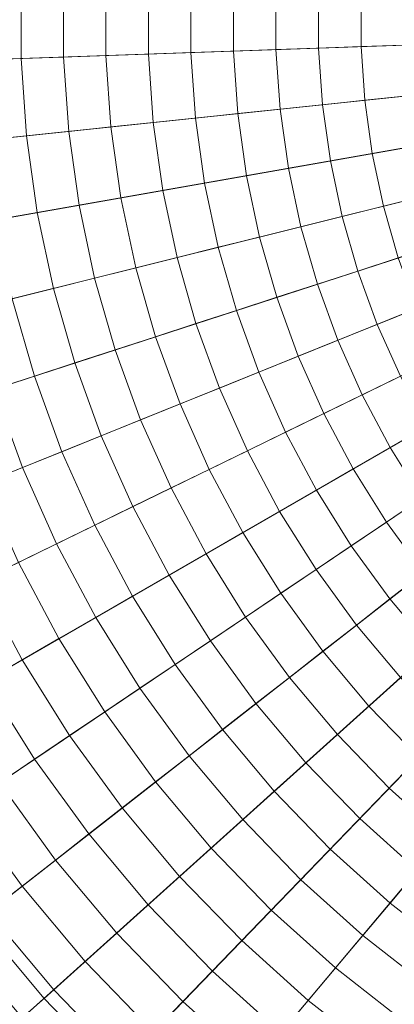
# Model space of a CAD drawing. Header units: centimetres. Extents: x -3.01 to 4.18, y -5.46 to 1.74.
# Tile 190 of 256: x -0.17 to 0.08, y -2.53 to -1.86. Entities that reach past the tile are written whole.
import ezdxf

# ---------------------------------------------------------------- set-up
doc = ezdxf.new("R2010")
doc.units = ezdxf.units.CM
doc.header["$LTSCALE"] = 2.54
doc.layers.add('Lucido design-1', color=7, linetype='Continuous')

# ---------------------------------------------------------------- blocks, each defined once
blk = doc.blocks.new('Gruppo-1')
at = {"color": 142, "linetype": 'Continuous', "lineweight": 9}
for points in [[(-0.41246, -1.82558, 36.39157), (-0.41246, -1.89534, 36.39157), (0.58636, -1.86046, 36.39157), (-0.41246, -1.82558, 36.39157)], [(0.58636, -1.86046, 37.29882), (-0.41246, -1.89534, 37.29882), (-0.41246, -1.82558, 37.29882), (0.58636, -1.86046, 37.29882)], [(-0.41246, -1.89534, 36.39157), (-0.4076, -1.96493, 36.39157), (0.58636, -1.86046, 36.39157), (-0.41246, -1.89534, 36.39157)], [(0.58636, -1.86046, 37.29882), (-0.4076, -1.96493, 37.29882), (-0.41246, -1.89534, 37.29882), (0.58636, -1.86046, 37.29882)], [(-0.4076, -1.96493, 36.39157), (-0.39789, -2.03401, 36.39157), (0.58636, -1.86046, 36.39157), (-0.4076, -1.96493, 36.39157)], [(0.58636, -1.86046, 37.29882), (-0.39789, -2.03401, 37.29882), (-0.4076, -1.96493, 37.29882), (0.58636, -1.86046, 37.29882)], [(-0.39789, -2.03401, 36.39157), (-0.38339, -2.10225, 36.39157), (0.58636, -1.86046, 36.39157), (-0.39789, -2.03401, 36.39157)], [(0.58636, -1.86046, 37.29882), (-0.38339, -2.10225, 37.29882), (-0.39789, -2.03401, 37.29882), (0.58636, -1.86046, 37.29882)], [(-0.38339, -2.10225, 36.39157), (-0.36416, -2.1693, 36.39157), (0.58636, -1.86046, 36.39157), (-0.38339, -2.10225, 36.39157)], [(0.58636, -1.86046, 37.29882), (-0.36416, -2.1693, 37.29882), (-0.38339, -2.10225, 37.29882), (0.58636, -1.86046, 37.29882)], [(-0.36416, -2.1693, 36.39157), (-0.3403, -2.23486, 36.39157), (0.58636, -1.86046, 36.39157), (-0.36416, -2.1693, 36.39157)], [(0.58636, -1.86046, 37.29882), (-0.3403, -2.23486, 37.29882), (-0.36416, -2.1693, 37.29882), (0.58636, -1.86046, 37.29882)], [(-0.3403, -2.23486, 36.39157), (-0.31193, -2.29858, 36.39157), (0.58636, -1.86046, 36.39157), (-0.3403, -2.23486, 36.39157)], [(0.58636, -1.86046, 37.29882), (-0.31193, -2.29858, 37.29882), (-0.3403, -2.23486, 37.29882), (0.58636, -1.86046, 37.29882)], [(-0.31193, -2.29858, 36.39157), (-0.27917, -2.36018, 36.39157), (0.58636, -1.86046, 36.39157), (-0.31193, -2.29858, 36.39157)], [(0.58636, -1.86046, 37.29882), (-0.27917, -2.36018, 37.29882), (-0.31193, -2.29858, 37.29882), (0.58636, -1.86046, 37.29882)], [(-0.27917, -2.36018, 36.39157), (-0.24221, -2.41934, 36.39157), (0.58636, -1.86046, 36.39157), (-0.27917, -2.36018, 36.39157)], [(0.58636, -1.86046, 37.29882), (-0.24221, -2.41934, 37.29882), (-0.27917, -2.36018, 37.29882), (0.58636, -1.86046, 37.29882)], [(-0.24221, -2.41934, 36.39157), (-0.2012, -2.47577, 36.39157), (0.58636, -1.86046, 36.39157), (-0.24221, -2.41934, 36.39157)], [(0.58636, -1.86046, 37.29882), (-0.2012, -2.47577, 37.29882), (-0.24221, -2.41934, 37.29882), (0.58636, -1.86046, 37.29882)], [(-0.2012, -2.47577, 36.39157), (-0.15636, -2.52921, 36.39157), (0.58636, -1.86046, 36.39157), (-0.2012, -2.47577, 36.39157)], [(0.58636, -1.86046, 37.29882), (-0.15636, -2.52921, 37.29882), (-0.2012, -2.47577, 37.29882), (0.58636, -1.86046, 37.29882)], [(-0.15636, -2.52921, 36.39157), (-0.1079, -2.57939, 36.39157), (0.58636, -1.86046, 36.39157), (-0.15636, -2.52921, 36.39157)], [(0.58636, -1.86046, 37.29882), (-0.1079, -2.57939, 37.29882), (-0.15636, -2.52921, 37.29882), (0.58636, -1.86046, 37.29882)], [(-0.1079, -2.57939, 36.39157), (-0.05606, -2.62607, 36.39157), (0.58636, -1.86046, 36.39157), (-0.1079, -2.57939, 36.39157)], [(0.58636, -1.86046, 37.29882), (-0.05606, -2.62607, 37.29882), (-0.1079, -2.57939, 37.29882), (0.58636, -1.86046, 37.29882)], [(-0.05606, -2.62607, 36.39157), (-0.00109, -2.66902, 36.39157), (0.58636, -1.86046, 36.39157), (-0.05606, -2.62607, 36.39157)], [(0.58636, -1.86046, 37.29882), (-0.00109, -2.66902, 37.29882), (-0.05606, -2.62607, 37.29882), (0.58636, -1.86046, 37.29882)], [(-0.2012, -2.47577, 37.29882), (-0.15636, -2.52921, 37.29882), (-0.15636, -2.52921, 36.39157), (-0.2012, -2.47577, 36.39157), (-0.2012, -2.47577, 37.29882)], [(-0.15636, -2.52921, 37.29882), (-0.1079, -2.57939, 37.29882), (-0.1079, -2.57939, 36.39157), (-0.15636, -2.52921, 36.39157), (-0.15636, -2.52921, 37.29882)]]:
    blk.add_polyline3d(points, dxfattribs=at)
for points in [[(-3.01007, -1.73487, 37.29766), (-3.01007, -1.98605, 37.29766), (0.5842, -1.86054, 37.29766), (0.5842, -1.86039, 37.29766)], [(-0.17207, -1.83398, 38.35878), (-0.17207, -1.88695, 38.35878), (-0.20104, -1.88796, 38.35553), (-0.20104, -1.83296, 38.35553)], [(-0.14308, -1.83499, 38.36193), (-0.14308, -1.88593, 38.36193), (-0.17207, -1.88695, 38.35878), (-0.17207, -1.83398, 38.35878)], [(-0.11408, -1.836, 38.36498), (-0.11408, -1.88492, 38.36498), (-0.14308, -1.88593, 38.36193), (-0.14308, -1.83499, 38.36193)], [(-0.08507, -1.83701, 38.36793), (-0.08507, -1.88391, 38.36793), (-0.11408, -1.88492, 38.36498), (-0.11408, -1.836, 38.36498)], [(-0.05605, -1.83803, 38.37078), (-0.05605, -1.88289, 38.37078), (-0.08507, -1.88391, 38.36793), (-0.08507, -1.83701, 38.36793)], [(-0.02702, -1.83904, 38.37352), (-0.02702, -1.88188, 38.37352), (-0.05605, -1.88289, 38.37078), (-0.05605, -1.83803, 38.37078)], [(0.00201, -1.84006, 38.37617), (0.00201, -1.88087, 38.37617), (-0.02702, -1.88188, 38.37352), (-0.02702, -1.83904, 38.37352)], [(0.03106, -1.84107, 38.37871), (0.03106, -1.87985, 38.37871), (0.00201, -1.88087, 38.37617), (0.00201, -1.84006, 38.37617)], [(0.06012, -1.84208, 38.38116), (0.06012, -1.87884, 38.38116), (0.03106, -1.87985, 38.37871), (0.03106, -1.84107, 38.37871)], [(0.08918, -1.8431, 38.3835), (0.08918, -1.87782, 38.3835), (0.06012, -1.87884, 38.38116), (0.06012, -1.84208, 38.38116)], [(-3.01007, -1.98605, 37.29766), (-2.99255, -2.23662, 37.29766), (0.58421, -1.86069, 37.29766), (0.5842, -1.86054, 37.29766)], [(-2.99255, -2.23662, 37.29766), (-2.95759, -2.48536, 37.29766), (0.58423, -1.86084, 37.29766), (0.58421, -1.86069, 37.29766)], [(-2.95759, -2.48536, 37.29766), (-2.90537, -2.73105, 37.29766), (0.58426, -1.86098, 37.29766), (0.58423, -1.86084, 37.29766)], [(-2.90537, -2.73105, 37.29766), (-2.83614, -2.9725, 37.29766), (0.58431, -1.86113, 37.29766), (0.58426, -1.86098, 37.29766)], [(-2.83614, -2.9725, 37.29766), (-2.75023, -3.20853, 37.29766), (0.58436, -1.86127, 37.29766), (0.58431, -1.86113, 37.29766)], [(-2.75023, -3.20853, 37.29766), (-2.64806, -3.43799, 37.29766), (0.58442, -1.86141, 37.29766), (0.58436, -1.86127, 37.29766)], [(-2.64806, -3.43799, 37.29766), (-2.53014, -3.65977, 37.29766), (0.58449, -1.86154, 37.29766), (0.58442, -1.86141, 37.29766)], [(-2.53014, -3.65977, 37.29766), (-2.39704, -3.87279, 37.29766), (0.58457, -1.86167, 37.29766), (0.58449, -1.86154, 37.29766)], [(-2.39704, -3.87279, 37.29766), (-2.24939, -4.076, 37.29766), (0.58466, -1.86179, 37.29766), (0.58457, -1.86167, 37.29766)], [(-2.24939, -4.076, 37.29766), (-2.08794, -4.26841, 37.29766), (0.58475, -1.86191, 37.29766), (0.58466, -1.86179, 37.29766)], [(-2.08794, -4.26841, 37.29766), (-1.91345, -4.4491, 37.29766), (0.58486, -1.86202, 37.29766), (0.58475, -1.86191, 37.29766)], [(-1.91345, -4.4491, 37.29766), (-1.72679, -4.61717, 37.29766), (0.58497, -1.86212, 37.29766), (0.58486, -1.86202, 37.29766)], [(-1.72679, -4.61717, 37.29766), (-1.52886, -4.77181, 37.29766), (0.58509, -1.86221, 37.29766), (0.58497, -1.86212, 37.29766)], [(-1.52886, -4.77181, 37.29766), (-1.32062, -4.91227, 37.29766), (0.58522, -1.86229, 37.29766), (0.58509, -1.86221, 37.29766)], [(-1.32062, -4.91227, 37.29766), (-1.10309, -5.03786, 37.29766), (0.58535, -1.86237, 37.29766), (0.58522, -1.86229, 37.29766)], [(-1.10309, -5.03786, 37.29766), (-0.87733, -5.14797, 37.29766), (0.58548, -1.86244, 37.29766), (0.58535, -1.86237, 37.29766)], [(-0.87733, -5.14797, 37.29766), (-0.64444, -5.24206, 37.29766), (0.58562, -1.86249, 37.29766), (0.58548, -1.86244, 37.29766)], [(-0.64444, -5.24206, 37.29766), (-0.40555, -5.31968, 37.29766), (0.58577, -1.86254, 37.29766), (0.58562, -1.86249, 37.29766)], [(-0.40555, -5.31968, 37.29766), (-0.16184, -5.38045, 37.29766), (0.58591, -1.86258, 37.29766), (0.58577, -1.86254, 37.29766)], [(-0.16184, -5.38045, 37.29766), (0.08553, -5.42407, 37.29766), (0.58606, -1.8626, 37.29766), (0.58591, -1.86258, 37.29766)], [(-0.05605, -1.88289, 38.37078), (-0.05292, -1.92765, 38.37078), (-0.0818, -1.93069, 38.36793), (-0.08507, -1.88391, 38.36793)], [(-0.02702, -1.88188, 38.37352), (-0.02404, -1.92462, 38.37352), (-0.05292, -1.92765, 38.37078), (-0.05605, -1.88289, 38.37078)], [(0.00201, -1.88087, 38.37617), (0.00486, -1.92158, 38.37617), (-0.02404, -1.92462, 38.37352), (-0.02702, -1.88188, 38.37352)], [(0.03106, -1.87985, 38.37871), (0.03377, -1.91854, 38.37871), (0.00486, -1.92158, 38.37617), (0.00201, -1.88087, 38.37617)], [(0.06012, -1.87884, 38.38116), (0.06268, -1.9155, 38.38116), (0.03377, -1.91854, 38.37871), (0.03106, -1.87985, 38.37871)], [(0.08918, -1.87782, 38.3835), (0.0916, -1.91246, 38.3835), (0.06268, -1.9155, 38.38116), (0.06012, -1.87884, 38.38116)], [(-0.17207, -1.88695, 38.35878), (-0.16837, -1.93979, 38.35878), (-0.19721, -1.94282, 38.35553), (-0.20104, -1.88796, 38.35553)], [(-0.14308, -1.88593, 38.36193), (-0.13953, -1.93675, 38.36193), (-0.16837, -1.93979, 38.35878), (-0.17207, -1.88695, 38.35878)], [(-0.11408, -1.88492, 38.36498), (-0.11067, -1.93372, 38.36498), (-0.13953, -1.93675, 38.36193), (-0.14308, -1.88593, 38.36193)], [(-0.08507, -1.88391, 38.36793), (-0.0818, -1.93069, 38.36793), (-0.11067, -1.93372, 38.36498), (-0.11408, -1.88492, 38.36498)], [(0.06268, -1.9155, 38.38116), (0.0678, -1.9519, 38.38116), (0.03916, -1.95695, 38.37871), (0.03377, -1.91854, 38.37871)], [(0.0916, -1.91246, 38.3835), (0.09644, -1.94685, 38.3835), (0.0678, -1.9519, 38.38116), (0.06268, -1.9155, 38.38116)], [(0.00486, -1.92158, 38.37617), (0.01054, -1.96199, 38.37617), (-0.01807, -1.96704, 38.37352), (-0.02404, -1.92462, 38.37352)], [(0.03377, -1.91854, 38.37871), (0.03916, -1.95695, 38.37871), (0.01054, -1.96199, 38.37617), (0.00486, -1.92158, 38.37617)], [(-0.0818, -1.93069, 38.36793), (-0.07527, -1.97712, 38.36793), (-0.10386, -1.98217, 38.36498), (-0.11067, -1.93372, 38.36498)], [(-0.05292, -1.92765, 38.37078), (-0.04668, -1.97208, 38.37078), (-0.07527, -1.97712, 38.36793), (-0.0818, -1.93069, 38.36793)], [(-0.02404, -1.92462, 38.37352), (-0.01807, -1.96704, 38.37352), (-0.04668, -1.97208, 38.37078), (-0.05292, -1.92765, 38.37078)], [(-0.13953, -1.93675, 38.36193), (-0.13243, -1.9872, 38.36193), (-0.161, -1.99224, 38.35878), (-0.16837, -1.93979, 38.35878)], [(-0.11067, -1.93372, 38.36498), (-0.10386, -1.98217, 38.36498), (-0.13243, -1.9872, 38.36193), (-0.13953, -1.93675, 38.36193)], [(-0.16837, -1.93979, 38.35878), (-0.161, -1.99224, 38.35878), (-0.18955, -1.99728, 38.35553), (-0.19721, -1.94282, 38.35553)], [(0.09644, -1.94685, 38.3835), (0.10366, -1.98081, 38.3835), (0.07544, -1.98785, 38.38116), (0.0678, -1.9519, 38.38116)], [(0.03916, -1.95695, 38.37871), (0.04723, -1.99488, 38.37871), (0.01903, -2.00191, 38.37617), (0.01054, -1.96199, 38.37617)], [(0.0678, -1.9519, 38.38116), (0.07544, -1.98785, 38.38116), (0.04723, -1.99488, 38.37871), (0.03916, -1.95695, 38.37871)], [(0.01054, -1.96199, 38.37617), (0.01903, -2.00191, 38.37617), (-0.00917, -2.00894, 38.37352), (-0.01807, -1.96704, 38.37352)], [(-0.01807, -1.96704, 38.37352), (-0.00917, -2.00894, 38.37352), (-0.03735, -2.01597, 38.37078), (-0.04668, -1.97208, 38.37078)], [(-0.07527, -1.97712, 38.36793), (-0.06552, -2.02299, 38.36793), (-0.09369, -2.03002, 38.36498), (-0.10386, -1.98217, 38.36498)], [(-0.04668, -1.97208, 38.37078), (-0.03735, -2.01597, 38.37078), (-0.06552, -2.02299, 38.36793), (-0.07527, -1.97712, 38.36793)], [(-0.10386, -1.98217, 38.36498), (-0.09369, -2.03002, 38.36498), (-0.12184, -2.03704, 38.36193), (-0.13243, -1.9872, 38.36193)], [(0.10366, -1.98081, 38.3835), (0.11323, -2.01419, 38.3835), (0.08557, -2.02318, 38.38116), (0.07544, -1.98785, 38.38116)], [(-0.13243, -1.9872, 38.36193), (-0.12184, -2.03704, 38.36193), (-0.14999, -2.04405, 38.35878), (-0.161, -1.99224, 38.35878)], [(0.07544, -1.98785, 38.38116), (0.08557, -2.02318, 38.38116), (0.05792, -2.03216, 38.37871), (0.04723, -1.99488, 38.37871)], [(-0.161, -1.99224, 38.35878), (-0.14999, -2.04405, 38.35878), (-0.17812, -2.05107, 38.35553), (-0.18955, -1.99728, 38.35553)], [(0.04723, -1.99488, 38.37871), (0.05792, -2.03216, 38.37871), (0.03028, -2.04114, 38.37617), (0.01903, -2.00191, 38.37617)], [(0.01903, -2.00191, 38.37617), (0.03028, -2.04114, 38.37617), (0.00264, -2.05012, 38.37352), (-0.00917, -2.00894, 38.37352)], [(-0.00917, -2.00894, 38.37352), (0.00264, -2.05012, 38.37352), (-0.02498, -2.0591, 38.37078), (-0.03735, -2.01597, 38.37078)], [(-0.03735, -2.01597, 38.37078), (-0.02498, -2.0591, 38.37078), (-0.0526, -2.06807, 38.36793), (-0.06552, -2.02299, 38.36793)], [(-0.06552, -2.02299, 38.36793), (-0.0526, -2.06807, 38.36793), (-0.0802, -2.07704, 38.36498), (-0.09369, -2.03002, 38.36498)], [(0.08557, -2.02318, 38.38116), (0.09814, -2.05772, 38.38116), (0.07118, -2.06861, 38.37871), (0.05792, -2.03216, 38.37871)], [(-0.09369, -2.03002, 38.36498), (-0.0802, -2.07704, 38.36498), (-0.1078, -2.08601, 38.36193), (-0.12184, -2.03704, 38.36193)], [(-0.12184, -2.03704, 38.36193), (-0.1078, -2.08601, 38.36193), (-0.13539, -2.09497, 38.35878), (-0.14999, -2.04405, 38.35878)], [(0.05792, -2.03216, 38.37871), (0.07118, -2.06861, 38.37871), (0.04423, -2.07949, 38.37617), (0.03028, -2.04114, 38.37617)], [(-0.14999, -2.04405, 38.35878), (-0.13539, -2.09497, 38.35878), (-0.16296, -2.10393, 38.35553), (-0.17812, -2.05107, 38.35553)], [(0.03028, -2.04114, 38.37617), (0.04423, -2.07949, 38.37617), (0.01729, -2.09038, 38.37352), (0.00264, -2.05012, 38.37352)], [(-0.17812, -2.05107, 38.35553), (-0.16296, -2.10393, 38.35553), (-0.19053, -2.11289, 38.35218), (-0.20624, -2.05808, 38.35218)], [(0.00264, -2.05012, 38.37352), (0.01729, -2.09038, 38.37352), (-0.00964, -2.10126, 38.37078), (-0.02498, -2.0591, 38.37078)], [(0.09814, -2.05772, 38.38116), (0.11309, -2.09129, 38.38116), (0.08696, -2.10404, 38.37871), (0.07118, -2.06861, 38.37871)], [(-0.02498, -2.0591, 38.37078), (-0.00964, -2.10126, 38.37078), (-0.03656, -2.11214, 38.36793), (-0.0526, -2.06807, 38.36793)], [(-0.0526, -2.06807, 38.36793), (-0.03656, -2.11214, 38.36793), (-0.06347, -2.12301, 38.36498), (-0.0802, -2.07704, 38.36498)], [(0.07118, -2.06861, 38.37871), (0.08696, -2.10404, 38.37871), (0.06083, -2.11678, 38.37617), (0.04423, -2.07949, 38.37617)], [(-0.0802, -2.07704, 38.36498), (-0.06347, -2.12301, 38.36498), (-0.09038, -2.13388, 38.36193), (-0.1078, -2.08601, 38.36193)], [(0.04423, -2.07949, 38.37617), (0.06083, -2.11678, 38.37617), (0.03472, -2.12951, 38.37352), (0.01729, -2.09038, 38.37352)], [(-0.1078, -2.08601, 38.36193), (-0.09038, -2.13388, 38.36193), (-0.11727, -2.14475, 38.35878), (-0.13539, -2.09497, 38.35878)], [(0.01729, -2.09038, 38.37352), (0.03472, -2.12951, 38.37352), (0.00861, -2.14225, 38.37078), (-0.00964, -2.10126, 38.37078)], [(-0.13539, -2.09497, 38.35878), (-0.11727, -2.14475, 38.35878), (-0.14415, -2.15561, 38.35553), (-0.16296, -2.10393, 38.35553)], [(-0.16296, -2.10393, 38.35553), (-0.14415, -2.15561, 38.35553), (-0.17103, -2.16646, 38.35218), (-0.19053, -2.11289, 38.35218)], [(-0.00964, -2.10126, 38.37078), (0.00861, -2.14225, 38.37078), (-0.01749, -2.15498, 38.36793), (-0.03656, -2.11214, 38.36793)], [(0.08696, -2.10404, 38.37871), (0.10516, -2.13828, 38.37871), (0.07999, -2.15281, 38.37617), (0.06083, -2.11678, 38.37617)], [(-0.03656, -2.11214, 38.36793), (-0.01749, -2.15498, 38.36793), (-0.04358, -2.1677, 38.36498), (-0.06347, -2.12301, 38.36498)], [(-0.19053, -2.11289, 38.35218), (-0.17103, -2.16646, 38.35218), (-0.19789, -2.17732, 38.34873), (-0.21808, -2.12184, 38.34873)], [(0.06083, -2.11678, 38.37617), (0.07999, -2.15281, 38.37617), (0.05483, -2.16734, 38.37352), (0.03472, -2.12951, 38.37352)], [(-0.06347, -2.12301, 38.36498), (-0.04358, -2.1677, 38.36498), (-0.06965, -2.18042, 38.36193), (-0.09038, -2.13388, 38.36193)], [(0.03472, -2.12951, 38.37352), (0.05483, -2.16734, 38.37352), (0.02968, -2.18186, 38.37078), (0.00861, -2.14225, 38.37078)], [(-0.09038, -2.13388, 38.36193), (-0.06965, -2.18042, 38.36193), (-0.09572, -2.19314, 38.35878), (-0.11727, -2.14475, 38.35878)], [(0.10516, -2.13828, 38.37871), (0.12572, -2.17117, 38.37871), (0.10162, -2.18742, 38.37617), (0.07999, -2.15281, 38.37617)], [(-0.11727, -2.14475, 38.35878), (-0.09572, -2.19314, 38.35878), (-0.12178, -2.20585, 38.35553), (-0.14415, -2.15561, 38.35553)], [(0.00861, -2.14225, 38.37078), (0.02968, -2.18186, 38.37078), (0.00453, -2.19638, 38.36793), (-0.01749, -2.15498, 38.36793)], [(0.07999, -2.15281, 38.37617), (0.10162, -2.18742, 38.37617), (0.07753, -2.20367, 38.37352), (0.05483, -2.16734, 38.37352)], [(-0.14415, -2.15561, 38.35553), (-0.12178, -2.20585, 38.35553), (-0.14783, -2.21855, 38.35218), (-0.17103, -2.16646, 38.35218)], [(-0.01749, -2.15498, 38.36793), (0.00453, -2.19638, 38.36793), (-0.02061, -2.2109, 38.36498), (-0.04358, -2.1677, 38.36498)], [(-0.17103, -2.16646, 38.35218), (-0.14783, -2.21855, 38.35218), (-0.17387, -2.23125, 38.34873), (-0.19789, -2.17732, 38.34873)], [(-0.04358, -2.1677, 38.36498), (-0.02061, -2.2109, 38.36498), (-0.04574, -2.2254, 38.36193), (-0.06965, -2.18042, 38.36193)], [(0.05483, -2.16734, 38.37352), (0.07753, -2.20367, 38.37352), (0.05345, -2.21991, 38.37078), (0.02968, -2.18186, 38.37078)], [(-0.06965, -2.18042, 38.36193), (-0.04574, -2.2254, 38.36193), (-0.07086, -2.23991, 38.35878), (-0.09572, -2.19314, 38.35878)], [(0.02968, -2.18186, 38.37078), (0.05345, -2.21991, 38.37078), (0.02938, -2.23615, 38.36793), (0.00453, -2.19638, 38.36793)], [(-0.09572, -2.19314, 38.35878), (-0.07086, -2.23991, 38.35878), (-0.09597, -2.2544, 38.35553), (-0.12178, -2.20585, 38.35553)], [(0.10162, -2.18742, 38.37617), (0.12561, -2.22044, 38.37617), (0.10271, -2.23833, 38.37352), (0.07753, -2.20367, 38.37352)], [(0.00453, -2.19638, 38.36793), (0.02938, -2.23615, 38.36793), (0.00531, -2.25238, 38.36498), (-0.02061, -2.2109, 38.36498)], [(-0.12178, -2.20585, 38.35553), (-0.09597, -2.2544, 38.35553), (-0.12107, -2.26889, 38.35218), (-0.14783, -2.21855, 38.35218)], [(0.07753, -2.20367, 38.37352), (0.10271, -2.23833, 38.37352), (0.07982, -2.25621, 38.37078), (0.05345, -2.21991, 38.37078)], [(-0.02061, -2.2109, 38.36498), (0.00531, -2.25238, 38.36498), (-0.01874, -2.26861, 38.36193), (-0.04574, -2.2254, 38.36193)], [(-0.14783, -2.21855, 38.35218), (-0.12107, -2.26889, 38.35218), (-0.14616, -2.28338, 38.34873), (-0.17387, -2.23125, 38.34873)], [(0.05345, -2.21991, 38.37078), (0.07982, -2.25621, 38.37078), (0.05694, -2.27409, 38.36793), (0.02938, -2.23615, 38.36793)], [(-0.04574, -2.2254, 38.36193), (-0.01874, -2.26861, 38.36193), (-0.04279, -2.28483, 38.35878), (-0.07086, -2.23991, 38.35878)], [(-0.17387, -2.23125, 38.34873), (-0.14616, -2.28338, 38.34873), (-0.17124, -2.29786, 38.34518), (-0.1999, -2.24395, 38.34518)], [(-0.07086, -2.23991, 38.35878), (-0.04279, -2.28483, 38.35878), (-0.06682, -2.30104, 38.35553), (-0.09597, -2.2544, 38.35553)], [(0.02938, -2.23615, 38.36793), (0.05694, -2.27409, 38.36793), (0.03407, -2.29196, 38.36498), (0.00531, -2.25238, 38.36498)], [(0.10271, -2.23833, 38.37352), (0.13025, -2.27115, 38.37352), (0.10866, -2.29058, 38.37078), (0.07982, -2.25621, 38.37078)], [(-0.1999, -2.24395, 38.34518), (-0.17124, -2.29786, 38.34518), (-0.1963, -2.31233, 38.34153), (-0.22592, -2.25664, 38.34153)], [(0.00531, -2.25238, 38.36498), (0.03407, -2.29196, 38.36498), (0.0112, -2.30982, 38.36193), (-0.01874, -2.26861, 38.36193)], [(-0.09597, -2.2544, 38.35553), (-0.06682, -2.30104, 38.35553), (-0.09085, -2.31725, 38.35218), (-0.12107, -2.26889, 38.35218)], [(0.07982, -2.25621, 38.37078), (0.10866, -2.29058, 38.37078), (0.08709, -2.31001, 38.36793), (0.05694, -2.27409, 38.36793)], [(-0.12107, -2.26889, 38.35218), (-0.09085, -2.31725, 38.35218), (-0.11487, -2.33345, 38.34873), (-0.14616, -2.28338, 38.34873)], [(-0.01874, -2.26861, 38.36193), (0.0112, -2.30982, 38.36193), (-0.01165, -2.32768, 38.35878), (-0.04279, -2.28483, 38.35878)], [(0.05694, -2.27409, 38.36793), (0.08709, -2.31001, 38.36793), (0.06551, -2.32943, 38.36498), (0.03407, -2.29196, 38.36498)], [(-0.14616, -2.28338, 38.34873), (-0.11487, -2.33345, 38.34873), (-0.13888, -2.34964, 38.34518), (-0.17124, -2.29786, 38.34518)], [(-0.04279, -2.28483, 38.35878), (-0.01165, -2.32768, 38.35878), (-0.0345, -2.34553, 38.35553), (-0.06682, -2.30104, 38.35553)], [(0.03407, -2.29196, 38.36498), (0.06551, -2.32943, 38.36498), (0.04395, -2.34885, 38.36193), (0.0112, -2.30982, 38.36193)], [(-0.17124, -2.29786, 38.34518), (-0.13888, -2.34964, 38.34518), (-0.16288, -2.36583, 38.34153), (-0.1963, -2.31233, 38.34153)], [(-0.06682, -2.30104, 38.35553), (-0.0345, -2.34553, 38.35553), (-0.05734, -2.36337, 38.35218), (-0.09085, -2.31725, 38.35218)], [(-0.1963, -2.31233, 38.34153), (-0.16288, -2.36583, 38.34153), (-0.18686, -2.38201, 38.33777), (-0.22136, -2.3268, 38.33777)], [(0.0112, -2.30982, 38.36193), (0.04395, -2.34885, 38.36193), (0.0224, -2.36826, 38.35878), (-0.01165, -2.32768, 38.35878)], [(0.08709, -2.31001, 38.36793), (0.11966, -2.34374, 38.36793), (0.0995, -2.36462, 38.36498), (0.06551, -2.32943, 38.36498)], [(-0.09085, -2.31725, 38.35218), (-0.05734, -2.36337, 38.35218), (-0.08017, -2.38121, 38.34873), (-0.11487, -2.33345, 38.34873)], [(-0.01165, -2.32768, 38.35878), (0.0224, -2.36826, 38.35878), (0.00085, -2.38766, 38.35553), (-0.0345, -2.34553, 38.35553)], [(-0.11487, -2.33345, 38.34873), (-0.08017, -2.38121, 38.34873), (-0.10299, -2.39904, 38.34518), (-0.13888, -2.34964, 38.34518)], [(0.06551, -2.32943, 38.36498), (0.0995, -2.36462, 38.36498), (0.07934, -2.3855, 38.36193), (0.04395, -2.34885, 38.36193)], [(-0.0345, -2.34553, 38.35553), (0.00085, -2.38766, 38.35553), (-0.02069, -2.40705, 38.35218), (-0.05734, -2.36337, 38.35218)], [(-0.13888, -2.34964, 38.34518), (-0.10299, -2.39904, 38.34518), (-0.1258, -2.41686, 38.34153), (-0.16288, -2.36583, 38.34153)], [(0.04395, -2.34885, 38.36193), (0.07934, -2.3855, 38.36193), (0.05919, -2.40636, 38.35878), (0.0224, -2.36826, 38.35878)], [(-0.16288, -2.36583, 38.34153), (-0.1258, -2.41686, 38.34153), (-0.1486, -2.43467, 38.33777), (-0.18686, -2.38201, 38.33777)], [(-0.05734, -2.36337, 38.35218), (-0.02069, -2.40705, 38.35218), (-0.04222, -2.42644, 38.34873), (-0.08017, -2.38121, 38.34873)], [(0.0224, -2.36826, 38.35878), (0.05919, -2.40636, 38.35878), (0.03905, -2.42722, 38.35553), (0.00085, -2.38766, 38.35553)], [(0.0995, -2.36462, 38.36498), (0.13585, -2.39736, 38.36498), (0.1172, -2.41958, 38.36193), (0.07934, -2.3855, 38.36193)], [(-0.08017, -2.38121, 38.34873), (-0.04222, -2.42644, 38.34873), (-0.06374, -2.44581, 38.34518), (-0.10299, -2.39904, 38.34518)], [(-0.18686, -2.38201, 38.33777), (-0.1486, -2.43467, 38.33777), (-0.17139, -2.45248, 38.33392), (-0.21084, -2.39818, 38.33392)], [(0.00085, -2.38766, 38.35553), (0.03905, -2.42722, 38.35553), (0.01892, -2.44807, 38.35218), (-0.02069, -2.40705, 38.35218)], [(0.07934, -2.3855, 38.36193), (0.1172, -2.41958, 38.36193), (0.09856, -2.4418, 38.35878), (0.05919, -2.40636, 38.35878)], [(-0.21084, -2.39818, 38.33392), (-0.17139, -2.45248, 38.33392), (-0.19417, -2.47028, 38.32997), (-0.23481, -2.41434, 38.32997)], [(-0.10299, -2.39904, 38.34518), (-0.06374, -2.44581, 38.34518), (-0.08525, -2.46518, 38.34153), (-0.1258, -2.41686, 38.34153)], [(-0.02069, -2.40705, 38.35218), (0.01892, -2.44807, 38.35218), (-0.00121, -2.46891, 38.34873), (-0.04222, -2.42644, 38.34873)], [(0.05919, -2.40636, 38.35878), (0.09856, -2.4418, 38.35878), (0.07992, -2.46402, 38.35553), (0.03905, -2.42722, 38.35553)], [(-0.1258, -2.41686, 38.34153), (-0.08525, -2.46518, 38.34153), (-0.10675, -2.48454, 38.33777), (-0.1486, -2.43467, 38.33777)], [(-0.04222, -2.42644, 38.34873), (-0.00121, -2.46891, 38.34873), (-0.02132, -2.48974, 38.34518), (-0.06374, -2.44581, 38.34518)], [(0.03905, -2.42722, 38.35553), (0.07992, -2.46402, 38.35553), (0.06129, -2.48622, 38.35218), (0.01892, -2.44807, 38.35218)], [(-0.1486, -2.43467, 38.33777), (-0.10675, -2.48454, 38.33777), (-0.12825, -2.5039, 38.33392), (-0.17139, -2.45248, 38.33392)], [(0.09856, -2.4418, 38.35878), (0.1403, -2.47442, 38.35878), (0.12325, -2.49787, 38.35553), (0.07992, -2.46402, 38.35553)], [(-0.06374, -2.44581, 38.34518), (-0.02132, -2.48974, 38.34518), (-0.04143, -2.51056, 38.34153), (-0.08525, -2.46518, 38.34153)], [(0.01892, -2.44807, 38.35218), (0.06129, -2.48622, 38.35218), (0.04267, -2.50841, 38.34873), (-0.00121, -2.46891, 38.34873)], [(-0.17139, -2.45248, 38.33392), (-0.12825, -2.5039, 38.33392), (-0.14973, -2.52324, 38.32997), (-0.19417, -2.47028, 38.32997)], [(-0.08525, -2.46518, 38.34153), (-0.04143, -2.51056, 38.34153), (-0.06153, -2.53137, 38.33777), (-0.10675, -2.48454, 38.33777)], [(-0.00121, -2.46891, 38.34873), (0.04267, -2.50841, 38.34873), (0.02405, -2.53059, 38.34518), (-0.02132, -2.48974, 38.34518)], [(0.07992, -2.46402, 38.35553), (0.12325, -2.49787, 38.35553), (0.10622, -2.52132, 38.35218), (0.06129, -2.48622, 38.35218)], [(-0.19417, -2.47028, 38.32997), (-0.14973, -2.52324, 38.32997), (-0.1712, -2.54257, 38.32591), (-0.21694, -2.48807, 38.32591)], [(-0.21694, -2.48807, 38.32591), (-0.1712, -2.54257, 38.32591), (-0.19266, -2.5619, 38.32176), (-0.23969, -2.50585, 38.32176)], [(-0.10675, -2.48454, 38.33777), (-0.06153, -2.53137, 38.33777), (-0.08162, -2.55218, 38.33392), (-0.12825, -2.5039, 38.33392)], [(0.06129, -2.48622, 38.35218), (0.10622, -2.52132, 38.35218), (0.08919, -2.54476, 38.34873), (0.04267, -2.50841, 38.34873)], [(-0.02132, -2.48974, 38.34518), (0.02405, -2.53059, 38.34518), (0.00545, -2.55277, 38.34153), (-0.04143, -2.51056, 38.34153)], [(-0.12825, -2.5039, 38.33392), (-0.08162, -2.55218, 38.33392), (-0.1017, -2.57297, 38.32997), (-0.14973, -2.52324, 38.32997)], [(0.04267, -2.50841, 38.34873), (0.08919, -2.54476, 38.34873), (0.07217, -2.56819, 38.34518), (0.02405, -2.53059, 38.34518)], [(-0.04143, -2.51056, 38.34153), (0.00545, -2.55277, 38.34153), (-0.01315, -2.57493, 38.33777), (-0.06153, -2.53137, 38.33777)], [(-0.14973, -2.52324, 38.32997), (-0.1017, -2.57297, 38.32997), (-0.12177, -2.59375, 38.32591), (-0.1712, -2.54257, 38.32591)], [(-0.06153, -2.53137, 38.33777), (-0.01315, -2.57493, 38.33777), (-0.03174, -2.59709, 38.33392), (-0.08162, -2.55218, 38.33392)], [(0.02405, -2.53059, 38.34518), (0.07217, -2.56819, 38.34518), (0.05515, -2.59161, 38.34153), (0.00545, -2.55277, 38.34153)]]:
    blk.add_3dface(points, dxfattribs=at)

msp = doc.modelspace()

# ---------------------------------------------------------------- block references
at = {"layer": 'Lucido design-1', "color": 7}
msp.add_blockref('Gruppo-1', (0, 0), dxfattribs=at)

doc.saveas('drawing.dxf')
